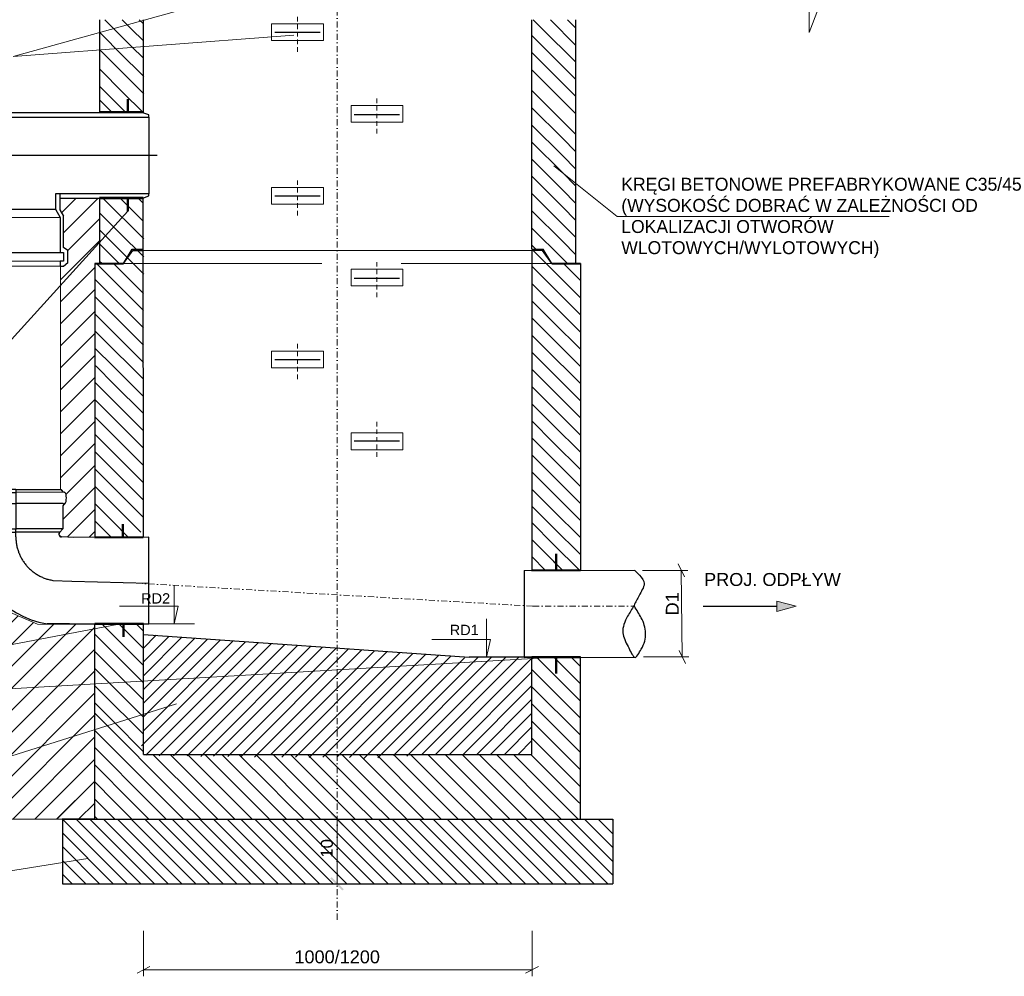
# Model space of a CAD drawing. Header units: millimetres. Extents: x 17183 to 59232, y 4375 to 14942.
# Tile 3 of 12: x 19040 to 22081, y 7225 to 10178. Entities that reach past the tile are written whole.
import ezdxf
from ezdxf.enums import TextEntityAlignment as Align
from ezdxf.lldxf.tags import DXFTag

# ---------------------------------------------------------------- set-up
doc = ezdxf.new("R2010")
doc.units = ezdxf.units.MM
for name, pattern in [('DGN Style 2', [23.51279, 14.107674, -9.405116]), ('DGN Style 3', [857.226944, 612.30496, -244.921984]), ('DGN Style 4', [37.643977, 18.810232, -9.405116, 0.023513, -9.405116]), ('MITTELLINIE', [2, 1.25, -0.25, 0.25, -0.25]), ('STRICHPUNKTIERT', [1, 0.5, -0.25, 0, -0.25])]:
    doc.linetypes.add(name, pattern=pattern)
for name, color, linetype, lineweight in [('!kreskowanie', 7, 'Continuous', 20), ('!połaczenie szczelne', 7, 'Continuous', 140), ('A3 poziomo', 7, 'Continuous', 20), ('land_info', 7, 'Continuous', 20), ('landscape', 7, 'Continuous', 20), ('Level 11', 7, 'Continuous', 20), ('Level 22', 7, 'Continuous', 20), ('Level 24', 7, 'Continuous', 20), ('Level 50', 7, 'Continuous', 20), ('Level 53', 7, 'Continuous', 20), ('Level 60', 7, 'Continuous', 20), ('Level 62', 7, 'Continuous', 0), ('PRZEKROJE', 1, 'Continuous', 30), ('roads_info', 7, 'Continuous', 20), ('runway_info', 7, 'Continuous', 20), ('seed', 7, 'Continuous', 20), ('współpraca', 7, 'Continuous', 20)]:
    doc.layers.add(name, color=color, linetype=linetype, lineweight=lineweight)
for name, color, linetype in [('_FORMSTÜCKE_UND_ROHRE_WAVIN_AS', 7, 'Continuous'), ('CAD_WAV_AS+_WAVI', 7, 'Continuous'), ('DV2_Default', 7, 'Continuous'), ('EINSTECKENDE', 7, 'Continuous'), ('PDF _0', 7, 'Continuous'), ('PDF _02. Wymiary i domiary', 7, 'Continuous'), ('PDF _Tekst', 7, 'Continuous')]:
    doc.layers.add(name, color=color, linetype=linetype)
doc.styles.add('PDF Arial', font='arial.ttf')
doc.styles.add('Style-Arial', font='arial.ttf')
tags = doc.linetypes.add('CENTER2', pattern=[28.575, 19.05, -3.175, 3.175, -3.175]).pattern_tags.tags
tags[10:11] = [DXFTag(74, 4), DXFTag(75, 0), DXFTag(340, '0'), DXFTag(46, 0.0), DXFTag(50, 0.0), DXFTag(44, 0.0), DXFTag(45, 0.0)]
tags[8:9] = [DXFTag(74, 4), DXFTag(75, 0), DXFTag(340, '0'), DXFTag(46, 0.0), DXFTag(50, 0.0), DXFTag(44, 0.0), DXFTag(45, 0.0)]
tags[6:7] = [DXFTag(74, 4), DXFTag(75, 0), DXFTag(340, '0'), DXFTag(46, 0.0), DXFTag(50, 0.0), DXFTag(44, 0.0), DXFTag(45, 0.0)]
tags[4:5] = [DXFTag(74, 4), DXFTag(75, 0), DXFTag(340, '0'), DXFTag(46, 0.0), DXFTag(50, 0.0), DXFTag(44, 0.0), DXFTag(45, 0.0)]

# ---------------------------------------------------------------- blocks, each defined once
blk = doc.blocks.new('B150_87-G1')
at = {"layer": '_FORMSTÜCKE_UND_ROHRE_WAVIN_AS', "color": 0, "linetype": 'Continuous'}
for p, q in [((0.0801, 0.0843), (0.0857, 0.0905)), ((0.1273, 0.0927), (0.0857, 0.0905)), ((0.0857, 0.0905), (0.0902, 0.0047)), ((0.1318, 0.0935), (0.1363, 0.0071)), ((0.1523, 0.0941), (0.1568, 0.0082)), ((0.1618, 0.0085), (0.1575, 0.0901)), ((0.0801, 0.0843), (0.0843, 0.0044)), ((0.0885, -0.0755), (0.0843, 0.0044)), ((0.0947, -0.0811), (0.0902, 0.0047)), ((0.1408, -0.0792), (0.1363, 0.0071)), ((0.1613, -0.0777), (0.1568, 0.0082)), ((0.1618, 0.0085), (0.1661, -0.0731)), ((-0.0779, -0.1019), (-0.08, -0.0612)), ((0.08, -0.102), (0.08, -0.0791)), ((0.0881, -0.0752), (0.0885, -0.0755)), ((0.0885, -0.0755), (0.0947, -0.0811)), ((0.1363, -0.0789), (0.0947, -0.0811))]:
    blk.add_line(p, q, dxfattribs=at)
at = {"layer": '_FORMSTÜCKE_UND_ROHRE_WAVIN_AS', "color": 0, "linetype": 'STRICHPUNKTIERT'}
for p, q in [((0.0756, 0.004), (0.0889, 0.0047)), ((0.1618, 0.0085), (0.0889, 0.0047)), ((0, -0.0674), (0, -0.102))]:
    blk.add_line(p, q, dxfattribs=at)
at = {"layer": '_FORMSTÜCKE_UND_ROHRE_WAVIN_AS', "color": 0, "linetype": 'Continuous'}
for points in [[(0.1317, 0.096), (0.1317, 0.096)], [(0.141, -0.0817), (0.141, -0.0817)]]:
    blk.add_lwpolyline(points, dxfattribs=at)
for centre, radius, start, end in [((0.127, 0.0977), 0.005, 272.9821, 339.8086), ((0.1364, 0.0941), 0.005, 102.8734, 158.1912), ((0.1436, 0.0619), 0.038, 83.3205, 102.6808), ((0.1474, 0.0947), 0.005, 18.6431, 83.1266), ((0.1569, 0.0979), 0.005, 198.6035, 251.0199), ((0.154, 0.0899), 0.0035, 71.4016, 71.4283), ((0.154, 0.0899), 0.0035, 3, 68.6802), ((0.0828, -0.0795), 0.1638, 90.9349, 173.6015), ((0.085, -0.0791), 0.005, 51.06, 180), ((0.1366, -0.0839), 0.005, 26.1914, 93.0179), ((0.1455, -0.0793), 0.005, 207.8088, 263.1266), ((0.1493, -0.0466), 0.038, 263.3192, 282.6795), ((0.1565, -0.0787), 0.005, 282.8734, 347.3569), ((0.1663, -0.0809), 0.005, 114.9801, 167.3965), ((0.1626, -0.0733), 0.0035, 294.5717, 294.5984), ((0.1626, -0.0733), 0.0035, 297.3198, 3)]:
    blk.add_arc(centre, radius, start, end, dxfattribs=at)
at = {"layer": '_FORMSTÜCKE_UND_ROHRE_WAVIN_AS', "color": 0, "linetype": 'MITTELLINIE'}
blk.add_arc((0.0798, -0.0763), 0.0803, 93, 173.6894, dxfattribs=at)
at = {"layer": 'EINSTECKENDE', "color": 0, "linetype": 'Continuous'}
for p, q in [((-0.0779, -0.1019), (-0.0705, -0.2465)), ((0.0879, -0.2383), (0.08, -0.102))]:
    blk.add_line(p, q, dxfattribs=at)
at = {"layer": 'EINSTECKENDE', "color": 0, "linetype": 'STRICHPUNKTIERT'}
blk.add_line((0, -0.102), (0.0036, -0.2427), dxfattribs=at)
blk.add_lwpolyline([(-0.0701, -0.2465), (0.0879, -0.2383)], dxfattribs=at)
blk = doc.blocks.new('*U1')
at = {"layer": 'Level 53', "linetype": 'Continuous', "lineweight": 13}
blk.add_hatch(color=256, dxfattribs=at).paths.add_polyline_path([(-368, -68), (-628, 0), (-368, 72)])
at = {"layer": 'Level 53', "color": 7, "linetype": 'Continuous', "lineweight": 30}
blk.add_line((631, 0), (-368, 0), dxfattribs=at)
at = {"layer": 'Level 53', "color": 7, "linetype": 'Continuous', "lineweight": 13, "flags": 128}
blk.add_lwpolyline([(-628, 0), (-368, 72), (-368, -68)], close=True, dxfattribs=at)
blk = doc.blocks.new('*U4')
at = {"layer": 'Level 50', "color": 7, "linetype": 'Continuous', "lineweight": 53}
blk.add_line((4.92, 0), (-4.92, 0), dxfattribs=at)
at = {"layer": 'Level 50', "color": 7, "linetype": 'Continuous', "lineweight": 13, "extrusion": (0, 0, -1), "flags": 128}
blk.add_lwpolyline([(1.88, 7.98), (1.88, -7.98), (4.92, 0)], dxfattribs=at)
blk = doc.blocks.new('*U5')
at = {"layer": 'Level 62', "color": 7, "linetype": 'Continuous', "lineweight": 13}
for q in [(-3.46, 0), (3.46, 0)]:
    blk.add_line((0, 0), q, dxfattribs=at)
blk = doc.blocks.new('trójnik')
at = {"layer": 'CAD_WAV_AS+_WAVI', "color": 0, "linetype": 'Continuous', "lineweight": 30}
for p, q in [((2670.2, -604.8), (2666.4, -609.3)), ((2666.4, -609.3), (2666.4, -612.9)), ((2666.4, -612.9), (2666.4, -703.7)), ((2666.4, -612.9), (2671.7, -612.9)), ((2682.9, -604.8), (2670.2, -604.8)), ((2671.7, -609.3), (2680.7, -609.3)), ((2671.7, -612.9), (2671.7, -609.3)), ((2671.7, -612.9), (2671.7, -703.7)), ((2680.7, -609.3), (2680.7, -612.9)), ((2680.7, -612.9), (2680.7, -703.7)), ((2680.7, -612.9), (2717.9, -612.9)), ((2686, -609.3), (2682.9, -604.8)), ((2718.9, -609.3), (2686, -609.3)), ((2717.9, -612.9), (2717.9, -703.7)), ((2717.9, -612.9), (2726.4, -617.8)), ((2725.6, -613.2), (2718.9, -609.3)), ((2904.3, -613.2), (2725.6, -613.2)), ((2910.6, -615.5), (2904.3, -613.2)), ((2726.4, -617.8), (2726.4, -698.8)), ((2726.4, -617.8), (2910.6, -617.8)), ((2910.6, -617.8), (2910.6, -615.5)), ((2910.6, -617.8), (2910.6, -698.8)), ((2671.7, -703.7), (2666.4, -703.7)), ((2666.4, -703.7), (2666.4, -707.3)), ((2666.4, -707.3), (2670.2, -711.8)), ((2671.7, -707.3), (2671.7, -703.7)), ((2680.7, -707.3), (2671.7, -707.3)), ((2717.9, -703.7), (2680.7, -703.7)), ((2680.7, -703.7), (2680.7, -707.3)), ((2682.9, -711.8), (2686, -707.3)), ((2686, -707.3), (2718.9, -707.3)), ((2726.4, -698.8), (2717.9, -703.7)), ((2726.4, -702.9), (2718.9, -707.3)), ((2731, -698.8), (2726.4, -698.8)), ((2726.4, -698.8), (2726.4, -715.9)), ((2731, -715.1), (2731, -698.8)), ((2910.6, -698.8), (2812, -698.7)), ((2812, -698.8), (2812, -715.2)), ((2816.5, -698.8), (2816.5, -715.9)), ((2816.5, -703.4), (2904.3, -703.4)), ((2904.3, -703.4), (2910.6, -701.1)), ((2910.6, -701.1), (2910.6, -698.8)), ((2670.2, -711.8), (2682.9, -711.8)), ((2726.4, -715.9), (2722.5, -722.6)), ((2726.1, -723.6), (2731, -715.1)), ((2731, -715.1), (2812, -715.2)), ((2812, -715.2), (2816.9, -723.7)), ((2816.5, -715.9), (2820.4, -722.6)), ((2722.5, -722.6), (2722.5, -755.5)), ((2726.1, -723.6), (2816.9, -723.7)), ((2726.1, -760.8), (2726.1, -723.6)), ((2816.9, -723.7), (2816.9, -760.9)), ((2820.5, -755.6), (2820.4, -722.6)), ((2722.5, -755.5), (2718, -758.6)), ((2718, -758.6), (2718, -771.3)), ((2825, -758.7), (2820.5, -755.6)), ((2825, -771.4), (2825, -758.7)), ((2722.5, -760.8), (2726.1, -760.8)), ((2722.5, -769.8), (2722.5, -760.8)), ((2726.1, -769.8), (2722.5, -769.8)), ((2726.1, -760.8), (2816.9, -760.9)), ((2726.1, -769.8), (2816.9, -769.9)), ((2726.1, -775.1), (2726.1, -769.8)), ((2816.9, -760.9), (2820.5, -760.9)), ((2820.5, -769.9), (2816.9, -769.9)), ((2816.9, -769.9), (2816.9, -775.2)), ((2820.5, -760.9), (2820.5, -769.9)), ((2718, -771.3), (2722.5, -775.1)), ((2722.5, -775.1), (2726.1, -775.1)), ((2726.1, -775.1), (2816.9, -775.2)), ((2816.9, -775.2), (2820.5, -775.2)), ((2820.5, -775.2), (2825, -771.4))]:
    blk.add_line(p, q, dxfattribs=at)
at = {"layer": 'DV2_Default', "color": 0, "linetype": 'CENTER2', "lineweight": 30}
blk.add_line((2919.6, -658.3), (2618, -658.3), dxfattribs=at)
blk = doc.blocks.new('*U3')
at = {"layer": 'Level 62', "color": 7, "linetype": 'Continuous', "lineweight": 13}
for q in [(-2.82, 0), (2.82, 0)]:
    blk.add_line((0, 0), q, dxfattribs=at)
blk = doc.blocks.new('*U2')
at = {"layer": 'Level 62', "color": 7, "linetype": 'Continuous', "lineweight": 13, "extrusion": (0, 0, -1), "flags": 128}
blk.add_lwpolyline([(3.85, 3.7), (3.85, -3.7), (4.65, -0.24), (-6.67, -0.24)], dxfattribs=at)
at = {"layer": 'Level 62', "color": 7, "linetype": 'Continuous', "lineweight": 13}
blk.add_blockref('*U3', (-3.85, -3.7), dxfattribs=at)

msp = doc.modelspace()

# ---------------------------------------------------------------- hatches: boundary and pattern name
at = {"layer": '!kreskowanie', "linetype": 'Continuous', "lineweight": 0}
h = msp.add_hatch(dxfattribs=at)
h.set_pattern_fill('ANSI34', color=0, style=0)
h.set_pattern_definition([(45, (18563.07, 9562.7), (-101.823, -305.47), []), (45, (18529.13, 9596.64), (-101.823, -305.47), []), (45, (18495.18, 9630.59), (-101.823, -305.47), []), (45, (18461.24, 9664.53), (-101.823, -305.47), [])])
h.paths.add_polyline_path([(18725.725, 9602.738), (18736.752, 9602.738), (18772.826, 9602.738), (18782.926, 9615.83), (18878.931, 9615.879), (18900.888, 9628.556), (18900.86, 9590.699), (18889.457, 9570.982), (18889.386, 9475.012), (18876.239, 9465.821), (18876.211, 9428.813), (18889.344, 9417.777), (18894.572, 9417.773), (18894.572, 9053.299), (18894.572, 8727.22), (18889.707, 8727.215), (18886.495, 8726.264), (18882.11, 8720.581), (18874.753, 8716.255), (18871.794, 8701.212), (18874.352, 8686.697), (18882.654, 8676.397), (18882.732, 8605.894), (18892.729, 8595.919), (18887.421, 8576.846), (18899.348, 8505.233), (18933.778, 8433.417), (19011.881, 8348.043), (19095.449, 8312.355), (19270.994, 8311.01), (19271.956, 7710.144), (18725.725, 7710.144)])
h = msp.add_hatch(dxfattribs=at)
h.set_pattern_fill('ANSI34', color=0, style=0)
h.set_pattern_definition([(45, (19014.73, 9562.7), (-101.823, -305.47), []), (45, (18980.78, 9596.64), (-101.823, -305.47), []), (45, (18946.84, 9630.59), (-101.823, -305.47), []), (45, (18912.9, 9664.53), (-101.823, -305.47), [])])
h.paths.add_polyline_path([(19188.669, 9428.582), (19188.696, 9465.59), (19175.562, 9474.801), (19175.468, 9570.982), (19164.065, 9590.699), (19164.038, 9627.193), (19286.956, 9627.254), (19286.956, 9425.144), (19271.956, 9425.144), (19271.975, 8579.992), (19168.895, 8581.538), (19161.515, 8586.738), (19163.553, 8596.226), (19173.526, 8606.216), (19173.448, 8676.719), (19181.727, 8687.036), (19184.253, 8701.558), (19181.261, 8716.594), (19173.894, 8720.903), (19170.709, 8725.541), (19166.367, 8727.52), (19166.083, 9417.573), (19175.52, 9417.566)])

# ---------------------------------------------------------------- linework, layer by layer
at = {"layer": '!kreskowanie', "color": 0, "linetype": 'Continuous', "lineweight": 18, "flags": 128}
msp.add_lwpolyline([(19188.669, 9428.582), (19188.696, 9465.59), (19175.562, 9474.801), (19175.468, 9570.982), (19164.065, 9590.699), (19164.038, 9627.193), (19286.956, 9627.254), (19286.956, 9425.144), (19271.956, 9425.144), (19271.975, 8579.992), (19168.895, 8581.538), (19161.515, 8586.738), (19163.553, 8596.226), (19173.526, 8606.216), (19173.448, 8676.719), (19181.727, 8687.036), (19184.253, 8701.558), (19181.261, 8716.594), (19173.894, 8720.903), (19170.709, 8725.541), (19166.367, 8727.52), (19166.083, 9417.573), (19175.52, 9417.566), (19188.669, 9428.582)], close=True, dxfattribs=at)
msp.add_lwpolyline([(19011.881, 8348.043), (19095.449, 8312.355), (19270.994, 8311.01), (19271.956, 7710.144), (18725.725, 7710.144)], dxfattribs=at)
at = {"layer": '!połaczenie szczelne', "color": 0, "linetype": 'Continuous', "lineweight": 30, "flags": 128}
msp.add_lwpolyline([(19164.038, 9627.254), (19421.881, 9627.252)], dxfattribs=at)
msp.add_lwpolyline([(19171.956, 7710.144), (20871.943, 7710.144)])
at = {"layer": 'A3 poziomo', "color": 0, "linetype": 'Continuous', "lineweight": 30}
msp.add_open_spline([(20938.338, 8478.664), (20938.338, 8478.664), (20938.338, 8478.664), (20938.338, 8478.664), (20938.389, 8478.664), (20970.276, 8452.799), (20969.042, 8437.248), (20968.044, 8424.663), (20959.341, 8412.372), (20953.208, 8400.301), (20947.985, 8390.022), (20942.782, 8379.99), (20937.374, 8369.952), (20931.296, 8358.672), (20923.939, 8348.67), (20917.581, 8336.965), (20908.745, 8320.696), (20901.144, 8302.385), (20903.066, 8285.503), (20904.688, 8271.266), (20911.711, 8257.336), (20918.901, 8243.279), (20925.029, 8231.296), (20931.376, 8215.613), (20938.389, 8210.144), (20944.424, 8205.438), (20953.561, 8224.718), (20959.806, 8235.362), (20969.351, 8251.632), (20974.08, 8267.93), (20973.001, 8284.184), (20971.949, 8300.028), (20968.184, 8317.549), (20959.806, 8331.686), (20952.768, 8343.562), (20945.731, 8355.438), (20938.693, 8367.313)], degree=3, knots=[0, 0, 0, 0, 0.08406414, 0.08406414, 0.08406414, 0.18005621, 0.18005621, 0.18005621, 0.25773893, 0.25773893, 0.25773893, 0.32389321, 0.32389321, 0.32389321, 0.3982396, 0.3982396, 0.3982396, 0.50157212, 0.50157212, 0.50157212, 0.58872302, 0.58872302, 0.58872302, 0.66301229, 0.66301229, 0.66301229, 0.72695146, 0.72695146, 0.72695146, 0.82468899, 0.82468899, 0.82468899, 0.9199671, 0.9199671, 0.9199671, 1, 1, 1, 1], dxfattribs=at)
at = {"layer": 'land_info', "color": 0, "linetype": 'DGN Style 3', "lineweight": 0}
msp.add_line((19360.516, 9425.144), (20682.716, 9425.144), dxfattribs=at)
msp.add_line((19360.516, 9425.144), (20682.716, 9425.144), dxfattribs=at)
at = {"layer": 'landscape', "color": 0, "linetype": 'Continuous', "lineweight": 13}
for p, q in [((19818.177, 10113.316), (19818.177, 10165.205)), ((19818.177, 10165.205), (19978.177, 10165.205)), ((19978.177, 10113.316), (19978.177, 10165.205)), ((19818.177, 10113.316), (19978.177, 10113.316)), ((20063.487, 9861.276), (20063.487, 9913.165)), ((20063.487, 9913.165), (20223.487, 9913.165)), ((20063.487, 9913.165), (20223.487, 9913.165)), ((20223.487, 9861.276), (20223.487, 9913.165)), ((20063.487, 9861.276), (20223.487, 9861.276)), ((19818.177, 9608.316), (19818.177, 9660.205)), ((19818.177, 9660.205), (19978.177, 9660.205)), ((19978.177, 9608.316), (19978.177, 9660.205)), ((19818.177, 9608.316), (19978.177, 9608.316)), ((20063.487, 9356.276), (20063.487, 9408.165)), ((20063.487, 9408.165), (20223.487, 9408.165)), ((20063.487, 9408.165), (20223.487, 9408.165)), ((20223.487, 9356.276), (20223.487, 9408.165)), ((20063.487, 9356.276), (20223.487, 9356.276)), ((19818.177, 9103.316), (19818.177, 9155.205)), ((19818.177, 9155.205), (19978.177, 9155.205)), ((19978.177, 9103.316), (19978.177, 9155.205)), ((19818.177, 9103.316), (19978.177, 9103.316)), ((20063.487, 8902.26), (20063.487, 8850.371)), ((20063.487, 8902.26), (20223.487, 8902.26)), ((20223.487, 8902.26), (20223.487, 8850.371)), ((20063.487, 8850.371), (20223.487, 8850.371)), ((20063.487, 8850.371), (20223.487, 8850.371))]:
    msp.add_line(p, q, dxfattribs=at)
at = {"layer": 'landscape', "color": 0, "linetype": 'Continuous', "lineweight": 0}
msp.add_line((19421.956, 9465.144), (20621.956, 9465.144), dxfattribs=at)
at = {"layer": 'landscape', "color": 0, "linetype": 'Continuous', "lineweight": 30}
for p, q in [((20597.728, 8478.103), (20938.389, 8478.664)), ((20597.804, 8478.103), (20597.728, 8209.583)), ((19421.956, 8280.144), (20428.019, 8209.72)), ((20622.357, 8209.72), (20428.019, 8209.72)), ((20597.728, 8209.583), (20938.389, 8210.144))]:
    msp.add_line(p, q, dxfattribs=at)
at = {"layer": 'Level 11', "color": 0, "linetype": 'Continuous', "lineweight": 30}
for p, q in [((19286.956, 10178.009), (19286.956, 9930.144)), ((19421.956, 9892.323), (19421.956, 10178.009)), ((20621.956, 9970.144), (20621.956, 10178.003)), ((20756.956, 10178.009), (20756.956, 9930.144)), ((19286.956, 9949.244), (19286.956, 9892.323)), ((20621.956, 9470.144), (20621.956, 9970.144)), ((20756.956, 9930.144), (20756.956, 9425.144)), ((19287.047, 9627.229), (19286.956, 9425.144)), ((19421.954, 8581.023), (19421.881, 9627.254)), ((19360.516, 9425.144), (19387.016, 9470.144)), ((19360.516, 9425.144), (19389.606, 9465.144)), ((19387.016, 9470.144), (19421.956, 9470.144)), ((19389.606, 9465.144), (19421.956, 9465.144)), ((20621.956, 9465.144), (20621.915, 8478.142)), ((20621.956, 9470.144), (20656.896, 9470.144)), ((20621.956, 9470.144), (20656.896, 9470.144)), ((20654.306, 9465.144), (20621.956, 9465.144)), ((20654.306, 9465.144), (20621.956, 9465.144)), ((20683.396, 9425.144), (20654.306, 9465.144)), ((20683.396, 9425.144), (20654.306, 9465.144)), ((20683.396, 9425.144), (20656.896, 9470.144)), ((20683.396, 9425.144), (20656.896, 9470.144)), ((19271.956, 9425.144), (19271.956, 8579.991)), ((20771.956, 9425.144), (20771.956, 8478.39)), ((19271.956, 8060.144), (19271.956, 8312.619)), ((19421.956, 7910.144), (19421.956, 8312.619)), ((20621.956, 7910.144), (20621.956, 8209.72)), ((20771.956, 7710.144), (20771.956, 8209.87)), ((19271.956, 7710.144), (19271.956, 8060.144)), ((19421.956, 7910.144), (20621.956, 7910.144)), ((19271.956, 7710.144), (19171.956, 7710.144)), ((19171.956, 7710.144), (19171.981, 7510.485)), ((19271.956, 7710.144), (20771.956, 7710.144)), ((20871.943, 7710.144), (20871.968, 7510.485)), ((19171.956, 7510.485), (20871.968, 7510.485))]:
    msp.add_line(p, q, dxfattribs=at)
at = {"layer": 'Level 11', "color": 0, "linetype": 'Continuous', "lineweight": 40}
for p, q in [((19271.956, 9425.144), (19360.516, 9425.144)), ((20683.396, 9425.144), (20771.956, 9425.144)), ((20683.396, 9425.144), (20771.956, 9425.144))]:
    msp.add_line(p, q, dxfattribs=at)
at = {"layer": 'Level 22', "color": 0, "linetype": 'Continuous', "lineweight": 0}
for p, q in [((19385.669, 10095.72), (19303.38, 10178.009)), ((19421.956, 10165.231), (19409.213, 10178.009)), ((20756.956, 10099.769), (20678.937, 10178.009)), ((20677.801, 10073.248), (20621.956, 10129.094)), ((19358.845, 10013.72), (19288.221, 10084.344)), ((19421.956, 10059.434), (19385.669, 10095.72)), ((20756.956, 9994.094), (20677.801, 10073.248)), ((19423.221, 9949.344), (19358.845, 10013.72)), ((20677.801, 9967.648), (20621.956, 10023.336)), ((19367.09, 9892.323), (19288.221, 9971.192)), ((20717.127, 9864.001), (20621.956, 9959.226)), ((20756.956, 9888.456), (20677.801, 9967.648)), ((20756.956, 9930.072), (20756.884, 9930.144)), ((20717.127, 9757.801), (20621.956, 9852.927)), ((20756.956, 9824.228), (20717.127, 9864.001)), ((20717.127, 9651.901), (20621.956, 9747.072)), ((20756.956, 9717.859), (20717.127, 9757.801)), ((20717.127, 9546.301), (20621.956, 9641.203)), ((20756.956, 9612.072), (20717.127, 9651.901)), ((19423.221, 9501.242), (19297.232, 9627.232)), ((19421.882, 9611.258), (19405.877, 9627.263)), ((19358.845, 9456.942), (19288.221, 9527.566)), ((20717.127, 9439.501), (20621.956, 9534.807)), ((20756.956, 9506.453), (20717.127, 9546.301)), ((20666.379, 9425.144), (20626.379, 9465.144)), ((19294.667, 9425.144), (19286.956, 9432.856)), ((19423.221, 9392.566), (19358.845, 9456.942)), ((20731.492, 9425.144), (20717.127, 9439.501)), ((19421.956, 9332.492), (19329.489, 9424.958)), ((20689.037, 9402.486), (20666.379, 9425.144)), ((20771.956, 9319.568), (20689.037, 9402.486)), ((19329.489, 9319.058), (19271.956, 9376.625)), ((20689.037, 9296.586), (20621.956, 9363.706)), ((19421.956, 9226.723), (19329.489, 9319.058)), ((20771.956, 9213.785), (20689.037, 9296.586)), ((19329.489, 9212.858), (19271.956, 9270.365)), ((20689.037, 9190.386), (20621.956, 9257.436)), ((19421.956, 9120.129), (19329.489, 9212.858)), ((20771.956, 9107.232), (20689.037, 9190.386)), ((19329.489, 9106.958), (19271.956, 9164.492)), ((20689.037, 9084.486), (20621.956, 9151.568)), ((19421.956, 9014.492), (19329.489, 9106.958)), ((20771.956, 9001.568), (20689.037, 9084.486)), ((19329.489, 9001.358), (19271.956, 9058.729)), ((20689.037, 8978.886), (20621.956, 9045.778)), ((19421.956, 8908.849), (19329.489, 9001.358)), ((20771.956, 8895.929), (20689.037, 8978.886)), ((19329.489, 8894.558), (19271.956, 8952.174)), ((20689.037, 8872.086), (20621.956, 8939.263)), ((19421.956, 8802.144), (19329.489, 8894.558)), ((20771.956, 8789.215), (20689.037, 8872.086)), ((19329.489, 8787.504), (19271.956, 8845.119)), ((20689.037, 8767.465), (20621.956, 8834.642)), ((19421.956, 8695.09), (19329.489, 8787.504)), ((20771.956, 8684.594), (20689.037, 8767.465)), ((19329.489, 8680.45), (19271.956, 8738.065)), ((20689.037, 8662.033), (20621.956, 8729.209)), ((19414.158, 8595.829), (19329.489, 8680.45)), ((20771.956, 8579.161), (20689.037, 8662.033)), ((19322.555, 8580.34), (19271.956, 8631.011)), ((20689.037, 8558.223), (20621.956, 8625.399)), ((20768.92, 8478.385), (20689.037, 8558.223)), ((20716.606, 8478.299), (20689.037, 8505.852)), ((19421.956, 8236.989), (19346.325, 8312.619)), ((19329.489, 8223.555), (19272.932, 8280.144)), ((19421.956, 8131.22), (19329.489, 8223.555)), ((20771.956, 8074.808), (20636.543, 8210.144)), ((20771.956, 8181.38), (20743.205, 8210.144)), ((19329.489, 8117.355), (19271.956, 8174.862)), ((19421.956, 8024.626), (19329.489, 8117.355)), ((20771.956, 7969.083), (20621.956, 8119.083)), ((19329.489, 8011.455), (19271.956, 8068.989)), ((19421.452, 7919.492), (19329.489, 8011.455)), ((20771.956, 7862.583), (20621.956, 8012.583)), ((19491.052, 7764.987), (19271.956, 7984.083)), ((19596.952, 7764.987), (19451.713, 7910.144)), ((19703.152, 7764.987), (19558.063, 7910.144)), ((19809.052, 7764.987), (19663.895, 7910.144)), ((19809.052, 7870.887), (19769.776, 7910.144)), ((20021.452, 7764.987), (19876.09, 7910.144)), ((20127.052, 7764.987), (19981.895, 7910.144)), ((20233.552, 7764.987), (20088.395, 7910.144)), ((20339.452, 7764.987), (20194.213, 7910.144)), ((20445.652, 7764.987), (20300.563, 7910.144)), ((20551.552, 7764.987), (20406.395, 7910.144)), ((20551.552, 7870.887), (20512.276, 7910.144)), ((20763.952, 7764.987), (20618.59, 7910.144)), ((19384.552, 7764.987), (19271.956, 7877.583)), ((19914.652, 7764.987), (19809.052, 7870.887)), ((20657.152, 7764.987), (20551.552, 7870.887)), ((19278.952, 7764.987), (19271.956, 7771.974)), ((19333.764, 7710.144), (19278.952, 7764.987)), ((19439.395, 7710.144), (19384.552, 7764.987)), ((19545.895, 7710.144), (19491.052, 7764.987)), ((19651.717, 7710.144), (19596.952, 7764.987)), ((19758.151, 7710.144), (19703.152, 7764.987)), ((19863.895, 7710.144), (19809.052, 7764.987)), ((19969.521, 7710.144), (19914.652, 7764.987)), ((20076.264, 7710.144), (20021.452, 7764.987)), ((20181.895, 7710.144), (20127.052, 7764.987)), ((20288.395, 7710.144), (20233.552, 7764.987)), ((20394.217, 7710.144), (20339.452, 7764.987)), ((20500.651, 7710.144), (20445.652, 7764.987)), ((20606.395, 7710.144), (20551.552, 7764.987)), ((20712.021, 7710.144), (20657.152, 7764.987)), ((20771.956, 7756.979), (20763.952, 7764.987))]:
    msp.add_line(p, q, dxfattribs=at)
at = {"layer": 'Level 22', "color": 0, "linetype": 'DGN Style 3', "lineweight": 0}
for p, q in [((19385.669, 10148.82), (19356.493, 10178.009)), ((20677.801, 10126.348), (20626.163, 10178.009)), ((20756.956, 10153.094), (20732.04, 10178.009)), ((19358.845, 10066.82), (19288.221, 10137.474)), ((19421.956, 10112.738), (19385.669, 10148.82)), ((20731.201, 10073.248), (20677.801, 10126.348)), ((19412.245, 10013.72), (19358.845, 10066.82)), ((20625.301, 10073.248), (20621.956, 10076.594)), ((20677.801, 10020.748), (20625.301, 10073.248)), ((20756.956, 10047.483), (20731.201, 10073.248)), ((19358.845, 9953.669), (19288.221, 10024.323)), ((19423.221, 10002.739), (19412.245, 10013.72)), ((20756.956, 9941.594), (20677.801, 10020.748)), ((19420.537, 9892.323), (19358.845, 9953.669)), ((19324.885, 9892.283), (19288.221, 9928.962)), ((20717.127, 9810.901), (20621.956, 9906.072)), ((20717.127, 9705.001), (20621.956, 9800.214)), ((20756.956, 9771.072), (20717.127, 9810.901)), ((20756.956, 9665.396), (20717.127, 9705.001)), ((20664.627, 9651.901), (20621.956, 9694.572)), ((20717.127, 9599.401), (20664.627, 9651.901)), ((19413.183, 9564.38), (19350.337, 9627.254)), ((19358.845, 9510.042), (19287.027, 9581.892)), ((20717.127, 9492.901), (20621.956, 9588.072)), ((20756.956, 9559.572), (20717.127, 9599.401)), ((19421.886, 9555.726), (19413.183, 9564.38)), ((19412.245, 9456.942), (19358.845, 9510.042)), ((20756.956, 9453.072), (20717.127, 9492.901)), ((19347.775, 9425.144), (19286.956, 9486.013)), ((20634.19, 9470.144), (20621.956, 9482.364)), ((19423.221, 9445.961), (19412.245, 9456.942)), ((19329.489, 9372.458), (19276.804, 9425.144)), ((20689.037, 9349.986), (20621.956, 9417.068)), ((20771.956, 9372.735), (20719.504, 9425.144)), ((19421.956, 9279.992), (19329.489, 9372.458)), ((20771.956, 9267.068), (20689.037, 9349.986)), ((19329.489, 9265.958), (19271.956, 9323.492)), ((20689.037, 9243.486), (20621.956, 9310.568)), ((19421.956, 9173.492), (19329.489, 9265.958)), ((19329.489, 9160.058), (19271.956, 9217.617)), ((20771.956, 9160.568), (20689.037, 9243.486)), ((20689.037, 9137.586), (20621.956, 9204.697)), ((19382.889, 9106.958), (19329.489, 9160.058)), ((20742.437, 9084.486), (20689.037, 9137.586)), ((19276.989, 9106.958), (19271.956, 9111.992)), ((19329.489, 9054.458), (19276.989, 9106.958)), ((19421.956, 9067.875), (19382.889, 9106.958)), ((20636.537, 9084.486), (20621.956, 9099.068)), ((20689.037, 9031.986), (20636.537, 9084.486)), ((20771.956, 9054.955), (20742.437, 9084.486)), ((19421.956, 8961.992), (19329.489, 9054.458)), ((20771.956, 8949.068), (20689.037, 9031.986)), ((19329.489, 8947.958), (19271.956, 9005.492)), ((20689.037, 8925.486), (20621.956, 8992.568)), ((19421.956, 8855.492), (19329.489, 8947.958)), ((20771.956, 8842.568), (20689.037, 8925.486)), ((19329.489, 8840.904), (19271.956, 8898.438)), ((20689.037, 8819.886), (20621.956, 8886.892)), ((19421.956, 8748.438), (19329.489, 8840.904)), ((20771.956, 8736.916), (20689.037, 8819.886)), ((19329.489, 8733.85), (19271.956, 8791.384)), ((20689.037, 8715.265), (20621.956, 8782.271)), ((19421.956, 8641.384), (19329.489, 8733.85)), ((20771.956, 8632.295), (20689.037, 8715.265)), ((19329.489, 8626.796), (19271.956, 8684.329)), ((20689.037, 8609.833), (20621.956, 8676.838)), ((19375.581, 8580.704), (19329.489, 8626.796)), ((20771.956, 8526.862), (20689.037, 8609.833)), ((20716.792, 8478.299), (20621.956, 8573.028)), ((20664.449, 8478.213), (20621.956, 8520.657)), ((19421.956, 8184.489), (19293.825, 8312.619)), ((19421.956, 8290.679), (19400.016, 8312.619)), ((19329.489, 8170.455), (19271.956, 8227.989)), ((20771.956, 8128.083), (20689.895, 8210.144)), ((19421.956, 8077.989), (19329.489, 8170.455)), ((20771.956, 8022.345), (20621.956, 8172.439)), ((19329.489, 8064.555), (19271.956, 8122.114)), ((19382.889, 8011.455), (19329.489, 8064.555)), ((20771.956, 7915.862), (20621.956, 8065.74)), ((19544.152, 7764.987), (19271.956, 8037.354)), ((19421.956, 7972.372), (19382.889, 8011.455)), ((20771.956, 7810.083), (20621.956, 7960.083)), ((19437.952, 7764.987), (19271.956, 7930.849)), ((19650.052, 7764.987), (19504.895, 7910.144)), ((19756.552, 7764.987), (19611.395, 7910.144)), ((19809.052, 7818.087), (19717.035, 7910.144)), ((19968.052, 7764.987), (19822.895, 7910.144)), ((20074.552, 7764.987), (19929.395, 7910.144)), ((20180.452, 7764.987), (20035.178, 7910.144)), ((20286.652, 7764.987), (20141.586, 7910.144)), ((20392.552, 7764.987), (20247.395, 7910.144)), ((20499.052, 7764.987), (20353.895, 7910.144)), ((20551.552, 7818.087), (20459.535, 7910.144)), ((20710.552, 7764.987), (20565.395, 7910.144)), ((19332.052, 7764.987), (19271.956, 7825.083)), ((19862.452, 7764.987), (19809.052, 7818.087)), ((20604.952, 7764.987), (20551.552, 7818.087)), ((19386.895, 7710.144), (19332.052, 7764.987)), ((19492.751, 7710.144), (19437.952, 7764.987)), ((19599.057, 7710.144), (19544.152, 7764.987)), ((19704.895, 7710.144), (19650.052, 7764.987)), ((19809.052, 7712.487), (19756.552, 7764.987)), ((19917.271, 7710.144), (19862.452, 7764.987)), ((20022.895, 7710.144), (19968.052, 7764.987)), ((20129.395, 7710.144), (20074.552, 7764.987)), ((20235.251, 7710.144), (20180.452, 7764.987)), ((20341.557, 7710.144), (20286.652, 7764.987)), ((20447.395, 7710.144), (20392.552, 7764.987)), ((20551.552, 7712.487), (20499.052, 7764.987)), ((20659.771, 7710.144), (20604.952, 7764.987)), ((20765.395, 7710.144), (20710.552, 7764.987)), ((19280.395, 7710.144), (19271.956, 7718.583)), ((19811.395, 7710.144), (19809.052, 7712.487)), ((20553.895, 7710.144), (20551.552, 7712.487))]:
    msp.add_line(p, q, dxfattribs=at)
at = {"layer": 'Level 22', "color": 0, "linetype": 'DGN Style 4'}
msp.add_line((20623.928, 8367.644), (19418.491, 8437.644), dxfattribs=at)
at = {"layer": 'Level 22', "color": 0, "linetype": 'DGN Style 4', "lineweight": 0}
msp.add_line((20625.381, 8367.644), (20938.389, 8367.644), dxfattribs=at)
at = {"layer": 'Level 24', "color": 0, "linetype": 'Continuous', "lineweight": 50}
for p, q in [((19373.956, 9932.323), (19373.956, 9892.323)), ((19286.956, 9892.323), (19421.956, 9892.323)), ((19286.867, 9627.254), (19421.867, 9627.254)), ((19373.937, 9587.254), (19373.937, 9627.254)), ((19358.899, 8580.59), (19358.899, 8620.59)), ((19271.715, 8579.991), (19421.833, 8581.021)), ((20696.56, 8529.098), (20696.56, 8479.098)), ((20621.915, 8478.142), (20772.033, 8478.39)), ((19421.956, 8312.619), (19271.956, 8312.619)), ((19361.015, 8273.045), (19361.015, 8313.045)), ((20621.956, 8209.72), (20771.956, 8209.87)), ((20697.357, 8159.308), (20697.357, 8209.308))]:
    msp.add_line(p, q, dxfattribs=at)
at = {"layer": 'Level 24', "color": 0, "linetype": 'Continuous', "lineweight": 53}
msp.add_line((19421.867, 9627.254), (19286.937, 9627.254), dxfattribs=at)
at = {"layer": 'Level 60', "color": 0, "linetype": 'Continuous', "lineweight": 0}
for p, q in [((19421.956, 8237.718), (19462.044, 8277.806)), ((19421.956, 8195.291), (19501.257, 8274.593)), ((19421.956, 8152.865), (19540.908, 8271.818)), ((19416.012, 7936.041), (19736.716, 8256.744)), ((19421.956, 8110.439), (19580.559, 8269.042)), ((19421.956, 8068.012), (19620.21, 8266.266)), ((19421.956, 8025.586), (19659.861, 8263.491)), ((19421.956, 7983.159), (19699.512, 8260.715)), ((19430.04, 7907.955), (19777.352, 8255.266)), ((19470.589, 7905.139), (19817.205, 8251.755)), ((19514.893, 7905.765), (19858.7, 8249.572)), ((19557.319, 7905.139), (19899.257, 8247.078)), ((19599.12, 7903.888), (19938.72, 8243.488)), ((19638.418, 7904.514), (19975.314, 8241.409)), ((19683.347, 7903.888), (20018.27, 8238.811)), ((19723.897, 7903.888), (20055.785, 8235.776)), ((19765.697, 7902.011), (20095.943, 8232.257)), ((19815.631, 7910.144), (20135.671, 8230.184)), ((19849.612, 7901.699), (20175.181, 8227.268)), ((19892.038, 7901.386), (20215.269, 8224.616)), ((19933.839, 7900.76), (20254.731, 8221.652)), ((19976.265, 7901.073), (20294.274, 8219.082)), ((20020.881, 7902.637), (20334.51, 8216.265)), ((20058.303, 7900.135), (20372.18, 8214.011)), ((20102.606, 7897.007), (20414.145, 8208.545)), ((20146.284, 7899.509), (20455.484, 8208.709)), ((20194.341, 7907.016), (20497.044, 8209.72)), ((20236.141, 7904.514), (20540.664, 8209.037)), ((20282.321, 7910.144), (20581.897, 8209.72)), ((20324.748, 7910.144), (20621.956, 8207.352)), ((20621.956, 8204.114), (20627.986, 8210.144)), ((20367.174, 7910.144), (20621.956, 8164.926)), ((20409.601, 7910.144), (20621.956, 8122.499)), ((20452.027, 7910.144), (20621.956, 8080.073)), ((20494.453, 7910.144), (20621.956, 8037.646)), ((20536.88, 7910.144), (20621.956, 7995.22)), ((20579.306, 7910.144), (20621.956, 7952.794)), ((20621.733, 7910.144), (20621.956, 7910.367)), ((19371.615, 7510.485), (19171.956, 7710.144)), ((19414.041, 7510.485), (19214.382, 7710.144)), ((19456.468, 7510.485), (19256.808, 7710.144)), ((19498.894, 7510.485), (19299.235, 7710.144)), ((19541.321, 7510.485), (19341.661, 7710.144)), ((19583.747, 7510.485), (19384.088, 7710.144)), ((19626.173, 7510.485), (19426.514, 7710.144)), ((19668.6, 7510.485), (19468.941, 7710.144)), ((19711.026, 7510.485), (19511.367, 7710.144)), ((19753.453, 7510.485), (19553.793, 7710.144)), ((19795.879, 7510.485), (19596.22, 7710.144)), ((19838.305, 7510.485), (19638.646, 7710.144)), ((19880.732, 7510.485), (19681.073, 7710.144)), ((19923.158, 7510.485), (19723.499, 7710.144)), ((19965.585, 7510.485), (19765.925, 7710.144)), ((20008.011, 7510.485), (19808.352, 7710.144)), ((20050.437, 7510.485), (19850.778, 7710.144)), ((20092.864, 7510.485), (19893.205, 7710.144)), ((20135.29, 7510.485), (19935.631, 7710.144)), ((20177.717, 7510.485), (19978.057, 7710.144)), ((20220.143, 7510.485), (20020.484, 7710.144)), ((20262.569, 7510.485), (20062.91, 7710.144)), ((20304.996, 7510.485), (20105.337, 7710.144)), ((20347.422, 7510.485), (20147.763, 7710.144)), ((20389.849, 7510.485), (20190.189, 7710.144)), ((20432.275, 7510.485), (20232.616, 7710.144)), ((20474.701, 7510.485), (20275.042, 7710.144)), ((20517.128, 7510.485), (20317.469, 7710.144)), ((20559.554, 7510.485), (20359.895, 7710.144)), ((20601.981, 7510.485), (20402.321, 7710.144)), ((20644.407, 7510.485), (20444.748, 7710.144)), ((20686.834, 7510.485), (20487.174, 7710.144)), ((20729.26, 7510.485), (20529.601, 7710.144)), ((20771.686, 7510.485), (20572.027, 7710.144)), ((20814.113, 7510.485), (20614.453, 7710.144)), ((20856.539, 7510.485), (20656.88, 7710.144)), ((20871.965, 7537.486), (20699.306, 7710.144)), ((20871.959, 7579.917), (20741.733, 7710.144)), ((20871.954, 7622.349), (20784.159, 7710.144)), ((20871.949, 7664.781), (20826.586, 7710.144)), ((20871.943, 7707.213), (20869.012, 7710.144)), ((19329.188, 7510.485), (19171.961, 7667.712)), ((19286.762, 7510.485), (19171.966, 7625.281)), ((19244.336, 7510.485), (19171.972, 7582.849)), ((19201.909, 7510.485), (19171.977, 7540.417))]:
    msp.add_line(p, q, dxfattribs=at)
for p in [(20621.956, 8710.144), (20772.357, 8712.185), (20772.357, 8712.185), (19271.515, 8595.569), (19271.515, 8595.569), (19421.515, 8595.569), (19421.515, 8595.569), (20622.357, 8209.72), (20622.357, 8209.72), (20772.357, 8209.72), (20772.357, 8209.72), (19171.956, 7710.144)]:
    msp.add_point(p, dxfattribs=at)
at = {"layer": 'PDF _0', "color": 18, "true_color": 0x000000, "transparency": 33554559}
for points in [[(20003.279, 7730.729), (19999.046, 7726.495), (20040.851, 7693.157)], [(20040.851, 7693.157), (19999.046, 7726.495), (20003.279, 7730.729)], [(19999.046, 7726.495), (20040.851, 7693.157), (20036.618, 7689.452)], [(20036.618, 7689.452), (20040.851, 7693.157), (19999.046, 7726.495)], [(20003.279, 7531.07), (19999.046, 7526.836), (20040.851, 7493.497)], [(20040.851, 7493.497), (19999.046, 7526.836), (20003.279, 7531.07)], [(19999.046, 7526.836), (20040.851, 7493.497), (20036.618, 7489.793)], [(20036.618, 7489.793), (20040.851, 7493.497), (19999.046, 7526.836)]]:
    msp.add_solid(points, dxfattribs=at)
at = {"layer": 'PDF _02. Wymiary i domiary', "lineweight": 18}
msp.add_lwpolyline([(20020.213, 7510.485), (20020.213, 7709.615)], dxfattribs=at)
at = {"layer": 'PRZEKROJE', "color": 0, "linetype": 'DGN Style 4', "lineweight": 0, "flags": 128}
msp.add_lwpolyline([(20020.213, 7399.849), (20020.213, 10527.277)], dxfattribs=at)
at = {"layer": 'roads_info', "color": 0, "linetype": 'Continuous', "lineweight": 18}
for p, q in [((19019.976, 10064.313), (20151.475, 10378.964)), ((19019.976, 10064.313), (19886.696, 10130.75)), ((20885.287, 9570.079), (20690.085, 9726.525)), ((19373.937, 9587.254), (17978.215, 8052.615)), ((21725.175, 9570.079), (20885.287, 9570.079)), ((19345.779, 8312.208), (17978.215, 8052.615)), ((20697.357, 8209.72), (17978.215, 8052.615)), ((19524.77, 8066.6), (18287.616, 7676.104)), ((19250.575, 7589.099), (18402.419, 7452.146))]:
    msp.add_line(p, q, dxfattribs=at)
at = {"layer": 'runway_info', "color": 0, "linetype": 'Continuous', "lineweight": 30}
for p, q in [((19828.177, 10139.268), (19968.177, 10139.268)), ((20073.487, 9885.034), (20213.487, 9885.034)), ((19828.177, 9634.268), (19968.177, 9634.268)), ((20073.487, 9380.034), (20213.487, 9380.034)), ((19828.177, 9129.268), (19968.177, 9129.268)), ((20073.487, 8878.502), (20213.487, 8878.502))]:
    msp.add_line(p, q, dxfattribs=at)
at = {"layer": 'seed', "color": 0, "linetype": 'DGN Style 2', "lineweight": 0}
for p, q in [((19898.177, 10078.765), (19898.177, 10195.375)), ((20143.487, 9826.725), (20143.487, 9943.335)), ((19898.177, 9573.765), (19898.177, 9690.375)), ((20143.487, 9321.725), (20143.487, 9438.335)), ((19898.177, 9068.765), (19898.177, 9185.375)), ((20143.487, 8936.811), (20143.487, 8820.201))]:
    msp.add_line(p, q, dxfattribs=at)
at = {"layer": 'współpraca', "color": 0, "linetype": 'Continuous', "lineweight": 18}
for p, q in [((21073.323, 8498.103), (21093.323, 8458.103)), ((20963.323, 8478.103), (21103.323, 8478.103)), ((21086.423, 8210.831), (21083.323, 8478.103)), ((20966.423, 8210.831), (21106.423, 8210.831)), ((21096.423, 8190.831), (21076.423, 8230.831)), ((19422.522, 7365.064), (19422.522, 7225.064)), ((20622.522, 7365.064), (20622.522, 7225.064)), ((19402.522, 7235.064), (19442.522, 7255.064)), ((19422.522, 7245.064), (20622.522, 7245.064)), ((20642.522, 7255.064), (20602.522, 7235.064))]:
    msp.add_line(p, q, dxfattribs=at)

# ---------------------------------------------------------------- block references
at = {"xscale": 2.920162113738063, "yscale": 2.920162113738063, "zscale": 2.920162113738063}
msp.add_blockref('trójnik', (10939.322, 11681.201), dxfattribs=at)
at = {"layer": '_FORMSTÜCKE_UND_ROHRE_WAVIN_AS', "xscale": 1692.629461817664, "yscale": 1692.629461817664, "zscale": 1692.629461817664, "rotation": 87.06336500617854}
msp.add_blockref('B150_87-G1', (19028.298, 8453.162), dxfattribs=at)
at = {"layer": 'Level 50', "color": 0, "linetype": 'Continuous', "lineweight": 13, "extrusion": (0, 0, -1), "xscale": 25, "yscale": 25, "zscale": 25}
msp.add_blockref('*U4', (-21431.218, 10338.177), dxfattribs=at)
at = {"layer": 'Level 53', "color": 0, "linetype": 'Continuous', "lineweight": 30, "xscale": 0.2281744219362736, "yscale": 0.2281744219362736, "zscale": 0.2281744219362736, "rotation": 180}
msp.add_blockref('*U1', (21294.576, 8367.644), dxfattribs=at)
at = {"layer": 'Level 62', "color": 0, "linetype": 'Continuous', "lineweight": 13, "extrusion": (0, 0, -1)}
for name, p, xscale, yscale, zscale in [('*U2', (-19455.138, 8371.927), 16.02922591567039, 16.02922591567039, 16.02922591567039), ('*U5', (-19501.017, 8312.619), 22.85000400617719, 22.85000400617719, 22.85000400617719), ('*U5', (-19485.204, 8312.619), 18.28000320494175, 18.28000320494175, 18.28000320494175), ('*U2', (-20419.967, 8269.028), 16.02922591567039, 16.02922591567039, 16.02922591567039)]:
    msp.add_blockref(name, p, dxfattribs=dict(at, xscale=xscale, yscale=yscale, zscale=zscale))

# ---------------------------------------------------------------- texts
at = {"layer": 'Level 53', "color": 0, "linetype": 'Continuous', "lineweight": 13, "insert": (21153.823, 8449.677), "char_height": 39.9996, "attachment_point": 4, "line_spacing_factor": 0.903617, "style": 'Style-Arial'}
msp.add_mtext('PROJ. ODPŁYW', dxfattribs=at)
at = {"layer": 'Level 62', "color": 0, "linetype": 'Continuous', "lineweight": 13, "style": 'Style-Arial'}
for s, p in [('RD2', (19415.27, 8391.577)), ('RD1', (20368.285, 8294.248))]:
    msp.add_text(s, height=31.9997, dxfattribs=at).set_placement(p, align=Align.MIDDLE_LEFT)
at = {"layer": 'PDF _Tekst', "insert": (20007.617, 7591.024), "char_height": 37.1225, "attachment_point": 7, "rotation": 90, "style": 'PDF Arial'}
msp.add_mtext('10', dxfattribs=at)
at = {"layer": 'roads_info', "color": 0, "linetype": 'Continuous', "lineweight": 13, "insert": (20898.108, 9566.226), "char_height": 39.9996, "attachment_point": 4, "line_spacing_factor": 0.978919, "style": 'Style-Arial'}
msp.add_mtext('KRĘGI BETONOWE PREFABRYKOWANE C35/45 \\P(WYSOKOŚĆ DOBRAĆ W ZALEŻNOŚCI OD \\PLOKALIZACJI OTWORÓW \\PWLOTOWYCH/WYLOTOWYCH)', dxfattribs=at)
at = {"layer": 'współpraca', "color": 0, "linetype": 'Continuous', "lineweight": 0, "style": 'Style-Arial'}
msp.add_text('D1', height=40, rotation=90, dxfattribs=at).set_placement((21055.581, 8374.982), align=Align.MIDDLE_CENTER)
msp.add_text('1000/1200', height=40, dxfattribs=at).set_placement((20020.601, 7285.064), align=Align.MIDDLE_CENTER)

doc.saveas('drawing.dxf')
